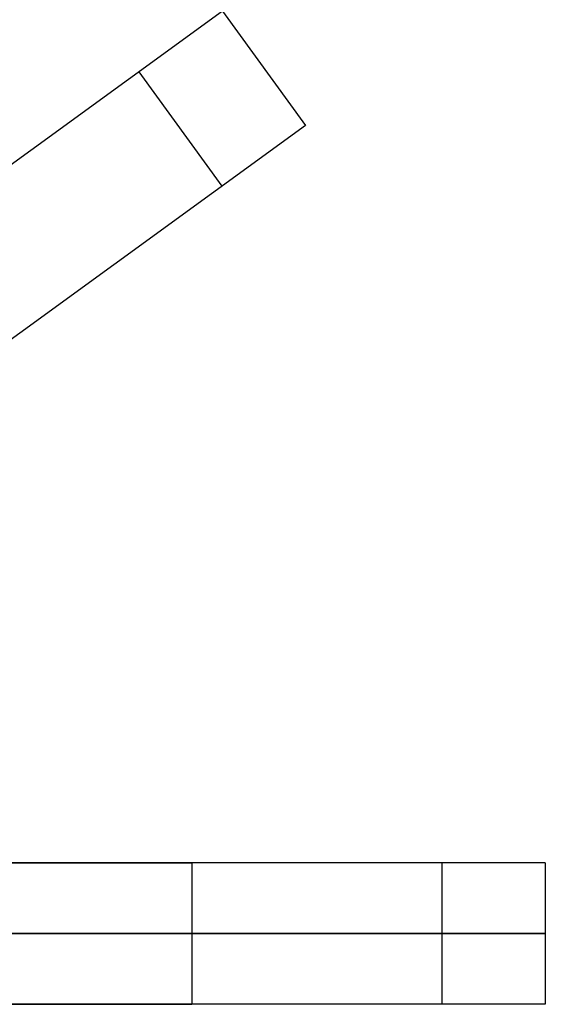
# Model space of a CAD drawing. Header units: centimetres. Extents: x 100.6 to 125.6, y -12.1 to 12.1.
# Tile 9 of 10: x 121.2 to 125.6, y -0.6 to 7.8. Entities that reach past the tile are written whole.
import ezdxf

# ---------------------------------------------------------------- set-up
doc = ezdxf.new("R2010")
doc.units = ezdxf.units.CM
doc.layers.add('Capa 04', color=7, linetype='Continuous')

msp = doc.modelspace()

# ---------------------------------------------------------------- linework, layer by layer
at = {"layer": 'Capa 04'}
for points in [[(122.8808, 7.8327), (118.0267, 4.306)], [(122.8808, 7.8327), (123.5862, 6.8619)], [(122.8808, 7.8327), (123.5862, 6.8619)], [(122.8808, 7.8327), (123.5862, 6.8619)], [(122.17, 7.3163), (122.8753, 6.3454)], [(122.17, 7.3163), (122.8753, 6.3454)], [(123.5862, 6.8619), (118.7321, 3.3352)], [(119.1208, 0.6), (122.6208, 0.6)], [(122.6208, 0.6), (119.1208, 0.6)], [(125.6208, 0.6), (119.6208, 0.6)], [(122.6208, 0.6), (122.6208, -0.6)], [(122.6208, 0.6), (122.6208, -0.6)], [(124.7421, 0.6), (124.7421, -0.6)], [(124.7421, 0.6), (124.7421, -0.6)], [(125.6208, 0.6), (125.6208, -0.6)], [(125.6208, 0.6), (125.6208, -0.6)], [(125.6208, 0.6), (125.6208, -0.6)], [(119.1208, 0), (122.6208, 0)], [(122.6208, 0), (119.1208, 0)], [(119.1208, -0.6), (122.6208, -0.6)], [(122.6208, -0.6), (119.1208, -0.6)], [(125.6208, -0.6), (119.6208, -0.6)]]:
    msp.add_lwpolyline(points, dxfattribs=at)
at = {"layer": 'Capa 04', "extrusion": (-0.587785, 0.809017, 4.20208e-15)}
msp.add_lwpolyline([(-101.0166, -220.0989), (-101.0832, -220.0982), (-101.1504, -220.096), (-101.2181, -220.0922), (-101.2862, -220.0868), (-101.3548, -220.0798), (-101.4237, -220.0712), (-101.493, -220.0609), (-101.5625, -220.0489), (-101.6323, -220.0351), (-101.7022, -220.0196), (-101.7721, -220.0023), (-101.8421, -219.9831), (-101.9121, -219.9622), (-101.9819, -219.9394), (-102.0515, -219.9148), (-102.1209, -219.8883), (-102.19, -219.86), (-102.2587, -219.8298), (-102.3269, -219.7977), (-102.3945, -219.7638), (-102.4616, -219.728), (-102.5279, -219.6905), (-102.5935, -219.6511), (-102.6583, -219.6099), (-102.7221, -219.567), (-102.785, -219.5224), (-102.8468, -219.476), (-102.9075, -219.428), (-102.9671, -219.3784), (-103.0254, -219.3272), (-103.0823, -219.2745), (-103.138, -219.2203), (-103.1922, -219.1646), (-103.2449, -219.1077), (-103.2961, -219.0494), (-103.3457, -218.9898), (-103.3937, -218.9291), (-103.4401, -218.8673), (-103.4847, -218.8044), (-103.5276, -218.7406), (-103.5688, -218.6758), (-103.6082, -218.6102), (-103.6458, -218.5439), (-103.6815, -218.4768), (-103.7154, -218.4092), (-103.7475, -218.341), (-103.7777, -218.2723), (-103.806, -218.2032), (-103.8325, -218.1338), (-103.8571, -218.0642), (-103.8799, -217.9944), (-103.9008, -217.9244), (-103.92, -217.8544), (-103.9373, -217.7845), (-103.9528, -217.7146), (-103.9666, -217.6448), (-103.9786, -217.5753), (-103.9889, -217.506), (-103.9975, -217.4371), (-104.0045, -217.3685), (-104.0099, -217.3004), (-104.0137, -217.2327), (-104.0159, -217.1655), (-104.0166, -217.0989)], dxfattribs=at)
at = {"layer": 'Capa 04', "extrusion": (-0.587785, 0.809017, 3.10138e-15)}
msp.add_lwpolyline([(-104.0166, -183.0989), (-104.0159, -183.0324), (-104.0137, -182.9652), (-104.0099, -182.8975), (-104.0045, -182.8294), (-103.9975, -182.7608), (-103.9889, -182.6919), (-103.9786, -182.6226), (-103.9666, -182.5531), (-103.9528, -182.4833), (-103.9373, -182.4134), (-103.92, -182.3435), (-103.9008, -182.2735), (-103.8799, -182.2035), (-103.8571, -182.1337), (-103.8325, -182.0641), (-103.806, -181.9947), (-103.7777, -181.9256), (-103.7475, -181.8569), (-103.7154, -181.7887), (-103.6815, -181.7211), (-103.6458, -181.654), (-103.6082, -181.5877), (-103.5688, -181.5221), (-103.5276, -181.4573), (-103.4847, -181.3935), (-103.4401, -181.3306), (-103.3937, -181.2688), (-103.3457, -181.208), (-103.2961, -181.1485), (-103.2449, -181.0902), (-103.1922, -181.0332), (-103.138, -180.9776), (-103.0823, -180.9234), (-103.0254, -180.8707), (-102.9671, -180.8195), (-102.9075, -180.7699), (-102.8468, -180.7219), (-102.785, -180.6755), (-102.7221, -180.6309), (-102.6583, -180.588), (-102.5935, -180.5468), (-102.5279, -180.5074), (-102.4616, -180.4698), (-102.3945, -180.4341), (-102.3269, -180.4002), (-102.2587, -180.3681), (-102.19, -180.3379), (-102.1209, -180.3096), (-102.0515, -180.2831), (-101.9819, -180.2585), (-101.9121, -180.2357), (-101.8421, -180.2147), (-101.7721, -180.1956), (-101.7022, -180.1783), (-101.6323, -180.1628), (-101.5625, -180.149), (-101.493, -180.137), (-101.4237, -180.1267), (-101.3548, -180.1181), (-101.2862, -180.1111), (-101.2181, -180.1057), (-101.1504, -180.1019), (-101.0832, -180.0997), (-101.0166, -180.0989)], dxfattribs=at)
at = {"layer": 'Capa 04', "extrusion": (-0.587785, 0.809017, 4.6453e-15)}
msp.add_lwpolyline([(-101.0166, -220.0989), (-101.0832, -220.0982), (-101.1504, -220.096), (-101.2181, -220.0922), (-101.2862, -220.0868), (-101.3548, -220.0798), (-101.4237, -220.0712), (-101.493, -220.0609), (-101.5625, -220.0489), (-101.6323, -220.0351), (-101.7022, -220.0196), (-101.7721, -220.0023), (-101.8421, -219.9831), (-101.9121, -219.9622), (-101.9819, -219.9394), (-102.0515, -219.9148), (-102.1209, -219.8883), (-102.19, -219.86), (-102.2587, -219.8298), (-102.3269, -219.7977), (-102.3945, -219.7638), (-102.4616, -219.728), (-102.5279, -219.6905), (-102.5935, -219.6511), (-102.6583, -219.6099), (-102.7221, -219.567), (-102.785, -219.5224), (-102.8468, -219.476), (-102.9075, -219.428), (-102.9671, -219.3784), (-103.0254, -219.3272), (-103.0823, -219.2745), (-103.138, -219.2203), (-103.1922, -219.1646), (-103.2449, -219.1077), (-103.2961, -219.0494), (-103.3457, -218.9898), (-103.3937, -218.9291), (-103.4401, -218.8673), (-103.4847, -218.8044), (-103.5276, -218.7406), (-103.5688, -218.6758), (-103.6082, -218.6102), (-103.6458, -218.5439), (-103.6815, -218.4768), (-103.7154, -218.4092), (-103.7475, -218.341), (-103.7777, -218.2723), (-103.806, -218.2032), (-103.8325, -218.1338), (-103.8571, -218.0642), (-103.8799, -217.9944), (-103.9008, -217.9244), (-103.92, -217.8544), (-103.9373, -217.7845), (-103.9528, -217.7146), (-103.9666, -217.6448), (-103.9786, -217.5753), (-103.9889, -217.506), (-103.9975, -217.4371), (-104.0045, -217.3685), (-104.0099, -217.3004), (-104.0137, -217.2327), (-104.0159, -217.1655), (-104.0166, -217.0989)], dxfattribs=at)
at = {"layer": 'Capa 04', "extrusion": (-0.587785, 0.809017, 2.06616e-15)}
msp.add_lwpolyline([(-104.0166, -183.0989), (-104.0159, -183.0324), (-104.0137, -182.9652), (-104.0099, -182.8975), (-104.0045, -182.8294), (-103.9975, -182.7608), (-103.9889, -182.6919), (-103.9786, -182.6226), (-103.9666, -182.5531), (-103.9528, -182.4833), (-103.9373, -182.4134), (-103.92, -182.3435), (-103.9008, -182.2735), (-103.8799, -182.2035), (-103.8571, -182.1337), (-103.8325, -182.0641), (-103.806, -181.9947), (-103.7777, -181.9256), (-103.7475, -181.8569), (-103.7154, -181.7887), (-103.6815, -181.7211), (-103.6458, -181.654), (-103.6082, -181.5877), (-103.5688, -181.5221), (-103.5276, -181.4573), (-103.4847, -181.3935), (-103.4401, -181.3306), (-103.3937, -181.2688), (-103.3457, -181.208), (-103.2961, -181.1485), (-103.2449, -181.0902), (-103.1922, -181.0332), (-103.138, -180.9776), (-103.0823, -180.9234), (-103.0254, -180.8707), (-102.9671, -180.8195), (-102.9075, -180.7699), (-102.8468, -180.7219), (-102.785, -180.6755), (-102.7221, -180.6309), (-102.6583, -180.588), (-102.5935, -180.5468), (-102.5279, -180.5074), (-102.4616, -180.4698), (-102.3945, -180.4341), (-102.3269, -180.4002), (-102.2587, -180.3681), (-102.19, -180.3379), (-102.1209, -180.3096), (-102.0515, -180.2831), (-101.9819, -180.2585), (-101.9121, -180.2357), (-101.8421, -180.2147), (-101.7721, -180.1956), (-101.7022, -180.1783), (-101.6323, -180.1628), (-101.5625, -180.149), (-101.493, -180.137), (-101.4237, -180.1267), (-101.3548, -180.1181), (-101.2862, -180.1111), (-101.2181, -180.1057), (-101.1504, -180.1019), (-101.0832, -180.0997), (-101.0166, -180.0989)], dxfattribs=at)
at = {"layer": 'Capa 04', "extrusion": (1, 0, 0)}
for points in [[(7.3473, -217.0989), (7.3473, -183.0989)], [(6.8619, -217.0989), (6.8619, -183.0989)], [(0.6, -217.0989), (0.6, -183.0989)], [(0, -217.0989), (0, -183.0989)], [(-0.6, -217.0989), (-0.6, -183.0989)]]:
    msp.add_lwpolyline(points, dxfattribs=at)
at = {"layer": 'Capa 04', "extrusion": (-0.587785, 0.809017, 1.12772e-14)}
msp.add_lwpolyline([(-101.0166, -220.0989), (-101.0832, -220.0982), (-101.1504, -220.096), (-101.2181, -220.0922), (-101.2862, -220.0868), (-101.3548, -220.0798), (-101.4237, -220.0712), (-101.493, -220.0609), (-101.5625, -220.0489), (-101.6323, -220.0351), (-101.7022, -220.0196), (-101.7721, -220.0023), (-101.8421, -219.9831), (-101.9121, -219.9622), (-101.9819, -219.9394), (-102.0515, -219.9148), (-102.1209, -219.8883), (-102.19, -219.86), (-102.2587, -219.8298), (-102.3269, -219.7977), (-102.3945, -219.7638), (-102.4616, -219.728), (-102.5279, -219.6905), (-102.5935, -219.6511), (-102.6583, -219.6099), (-102.7221, -219.567), (-102.785, -219.5224), (-102.8468, -219.476), (-102.9075, -219.428), (-102.9671, -219.3784), (-103.0254, -219.3272), (-103.0823, -219.2745), (-103.138, -219.2203), (-103.1922, -219.1646), (-103.2449, -219.1077), (-103.2961, -219.0494), (-103.3457, -218.9898), (-103.3937, -218.9291), (-103.4401, -218.8673), (-103.4847, -218.8044), (-103.5276, -218.7406), (-103.5688, -218.6758), (-103.6082, -218.6102), (-103.6458, -218.5439), (-103.6815, -218.4768), (-103.7154, -218.4092), (-103.7475, -218.341), (-103.7777, -218.2723), (-103.806, -218.2032), (-103.8325, -218.1338), (-103.8571, -218.0642), (-103.8799, -217.9944), (-103.9008, -217.9244), (-103.92, -217.8544), (-103.9373, -217.7845), (-103.9528, -217.7146), (-103.9666, -217.6448), (-103.9786, -217.5753), (-103.9889, -217.506), (-103.9975, -217.4371), (-104.0045, -217.3685), (-104.0099, -217.3004), (-104.0137, -217.2327), (-104.0159, -217.1655), (-104.0166, -217.0989)], dxfattribs=at)
at = {"layer": 'Capa 04', "extrusion": (-0.587785, 0.809017, 7.68844e-15)}
msp.add_lwpolyline([(-104.0166, -183.0989), (-104.0159, -183.0324), (-104.0137, -182.9652), (-104.0099, -182.8975), (-104.0045, -182.8294), (-103.9975, -182.7608), (-103.9889, -182.6919), (-103.9786, -182.6226), (-103.9666, -182.5531), (-103.9528, -182.4833), (-103.9373, -182.4134), (-103.92, -182.3435), (-103.9008, -182.2735), (-103.8799, -182.2035), (-103.8571, -182.1337), (-103.8325, -182.0641), (-103.806, -181.9947), (-103.7777, -181.9256), (-103.7475, -181.8569), (-103.7154, -181.7887), (-103.6815, -181.7211), (-103.6458, -181.654), (-103.6082, -181.5877), (-103.5688, -181.5221), (-103.5276, -181.4573), (-103.4847, -181.3935), (-103.4401, -181.3306), (-103.3937, -181.2688), (-103.3457, -181.208), (-103.2961, -181.1485), (-103.2449, -181.0902), (-103.1922, -181.0332), (-103.138, -180.9776), (-103.0823, -180.9234), (-103.0254, -180.8707), (-102.9671, -180.8195), (-102.9075, -180.7699), (-102.8468, -180.7219), (-102.785, -180.6755), (-102.7221, -180.6309), (-102.6583, -180.588), (-102.5935, -180.5468), (-102.5279, -180.5074), (-102.4616, -180.4698), (-102.3945, -180.4341), (-102.3269, -180.4002), (-102.2587, -180.3681), (-102.19, -180.3379), (-102.1209, -180.3096), (-102.0515, -180.2831), (-101.9819, -180.2585), (-101.9121, -180.2357), (-101.8421, -180.2147), (-101.7721, -180.1956), (-101.7022, -180.1783), (-101.6323, -180.1628), (-101.5625, -180.149), (-101.493, -180.137), (-101.4237, -180.1267), (-101.3548, -180.1181), (-101.2862, -180.1111), (-101.2181, -180.1057), (-101.1504, -180.1019), (-101.0832, -180.0997), (-101.0166, -180.0989)], dxfattribs=at)
at = {"layer": 'Capa 04', "extrusion": (0, 1, 0)}
for points in [[(-122.6208, -220.0989), (-122.6874, -220.0982), (-122.7545, -220.096), (-122.8222, -220.0922), (-122.8904, -220.0868), (-122.9589, -220.0798), (-123.0279, -220.0712), (-123.0972, -220.0609), (-123.1667, -220.0489), (-123.2364, -220.0351), (-123.3063, -220.0196), (-123.3763, -220.0023), (-123.4463, -219.9831), (-123.5162, -219.9622), (-123.586, -219.9394), (-123.6557, -219.9148), (-123.7251, -219.8883), (-123.7941, -219.86), (-123.8628, -219.8298), (-123.931, -219.7977), (-123.9987, -219.7638), (-124.0657, -219.728), (-124.1321, -219.6905), (-124.1977, -219.6511), (-124.2624, -219.6099), (-124.3263, -219.567), (-124.3892, -219.5224), (-124.451, -219.476), (-124.5117, -219.428), (-124.5712, -219.3784), (-124.6295, -219.3272), (-124.6865, -219.2745), (-124.7421, -219.2203), (-124.7963, -219.1646), (-124.849, -219.1077), (-124.9002, -219.0494), (-124.9499, -218.9898), (-124.9979, -218.9291), (-125.0442, -218.8673), (-125.0889, -218.8044), (-125.1318, -218.7406), (-125.1729, -218.6758), (-125.2123, -218.6102), (-125.2499, -218.5439), (-125.2856, -218.4768), (-125.3196, -218.4092), (-125.3516, -218.341), (-125.3818, -218.2723), (-125.4102, -218.2032), (-125.4366, -218.1338), (-125.4613, -218.0642), (-125.4841, -217.9944), (-125.505, -217.9244), (-125.5241, -217.8544), (-125.5414, -217.7845), (-125.557, -217.7146), (-125.5707, -217.6448), (-125.5827, -217.5753), (-125.593, -217.506), (-125.6017, -217.4371), (-125.6087, -217.3685), (-125.614, -217.3004), (-125.6178, -217.2327), (-125.6201, -217.1655), (-125.6208, -217.0989)], [(-125.6208, -183.0989), (-125.6201, -183.0324), (-125.6178, -182.9652), (-125.614, -182.8975), (-125.6087, -182.8294), (-125.6017, -182.7608), (-125.593, -182.6919), (-125.5827, -182.6226), (-125.5707, -182.5531), (-125.557, -182.4833), (-125.5414, -182.4134), (-125.5241, -182.3435), (-125.505, -182.2735), (-125.4841, -182.2035), (-125.4613, -182.1337), (-125.4366, -182.0641), (-125.4102, -181.9947), (-125.3818, -181.9256), (-125.3516, -181.8569), (-125.3196, -181.7887), (-125.2856, -181.7211), (-125.2499, -181.654), (-125.2123, -181.5877), (-125.1729, -181.5221), (-125.1318, -181.4573), (-125.0889, -181.3935), (-125.0442, -181.3306), (-124.9979, -181.2688), (-124.9499, -181.208), (-124.9002, -181.1485), (-124.849, -181.0902), (-124.7963, -181.0332), (-124.7421, -180.9776), (-124.6865, -180.9234), (-124.6295, -180.8707), (-124.5712, -180.8195), (-124.5117, -180.7699), (-124.451, -180.7219), (-124.3892, -180.6755), (-124.3263, -180.6309), (-124.2624, -180.588), (-124.1977, -180.5468), (-124.1321, -180.5074), (-124.0657, -180.4698), (-123.9987, -180.4341), (-123.931, -180.4002), (-123.8628, -180.3681), (-123.7941, -180.3379), (-123.7251, -180.3096), (-123.6557, -180.2831), (-123.586, -180.2585), (-123.5162, -180.2357), (-123.4463, -180.2147), (-123.3763, -180.1956), (-123.3063, -180.1783), (-123.2364, -180.1628), (-123.1667, -180.149), (-123.0972, -180.137), (-123.0279, -180.1267), (-122.9589, -180.1181), (-122.8904, -180.1111), (-122.8222, -180.1057), (-122.7545, -180.1019), (-122.6874, -180.0997), (-122.6208, -180.0989)], [(-122.6208, -220.0989), (-122.6874, -220.0982), (-122.7545, -220.096), (-122.8222, -220.0922), (-122.8904, -220.0868), (-122.9589, -220.0798), (-123.0279, -220.0712), (-123.0972, -220.0609), (-123.1667, -220.0489), (-123.2364, -220.0351), (-123.3063, -220.0196), (-123.3763, -220.0023), (-123.4463, -219.9831), (-123.5162, -219.9622), (-123.586, -219.9394), (-123.6557, -219.9148), (-123.7251, -219.8883), (-123.7941, -219.86), (-123.8628, -219.8298), (-123.931, -219.7977), (-123.9987, -219.7638), (-124.0657, -219.728), (-124.1321, -219.6905), (-124.1977, -219.6511), (-124.2624, -219.6099), (-124.3263, -219.567), (-124.3892, -219.5224), (-124.451, -219.476), (-124.5117, -219.428), (-124.5712, -219.3784), (-124.6295, -219.3272), (-124.6865, -219.2745), (-124.7421, -219.2203), (-124.7963, -219.1646), (-124.849, -219.1077), (-124.9002, -219.0494), (-124.9499, -218.9898), (-124.9979, -218.9291), (-125.0442, -218.8673), (-125.0889, -218.8044), (-125.1318, -218.7406), (-125.1729, -218.6758), (-125.2123, -218.6102), (-125.2499, -218.5439), (-125.2856, -218.4768), (-125.3196, -218.4092), (-125.3516, -218.341), (-125.3818, -218.2723), (-125.4102, -218.2032), (-125.4366, -218.1338), (-125.4613, -218.0642), (-125.4841, -217.9944), (-125.505, -217.9244), (-125.5241, -217.8544), (-125.5414, -217.7845), (-125.557, -217.7146), (-125.5707, -217.6448), (-125.5827, -217.5753), (-125.593, -217.506), (-125.6017, -217.4371), (-125.6087, -217.3685), (-125.614, -217.3004), (-125.6178, -217.2327), (-125.6201, -217.1655), (-125.6208, -217.0989)], [(-125.6208, -183.0989), (-125.6201, -183.0324), (-125.6178, -182.9652), (-125.614, -182.8975), (-125.6087, -182.8294), (-125.6017, -182.7608), (-125.593, -182.6919), (-125.5827, -182.6226), (-125.5707, -182.5531), (-125.557, -182.4833), (-125.5414, -182.4134), (-125.5241, -182.3435), (-125.505, -182.2735), (-125.4841, -182.2035), (-125.4613, -182.1337), (-125.4366, -182.0641), (-125.4102, -181.9947), (-125.3818, -181.9256), (-125.3516, -181.8569), (-125.3196, -181.7887), (-125.2856, -181.7211), (-125.2499, -181.654), (-125.2123, -181.5877), (-125.1729, -181.5221), (-125.1318, -181.4573), (-125.0889, -181.3935), (-125.0442, -181.3306), (-124.9979, -181.2688), (-124.9499, -181.208), (-124.9002, -181.1485), (-124.849, -181.0902), (-124.7963, -181.0332), (-124.7421, -180.9776), (-124.6865, -180.9234), (-124.6295, -180.8707), (-124.5712, -180.8195), (-124.5117, -180.7699), (-124.451, -180.7219), (-124.3892, -180.6755), (-124.3263, -180.6309), (-124.2624, -180.588), (-124.1977, -180.5468), (-124.1321, -180.5074), (-124.0657, -180.4698), (-123.9987, -180.4341), (-123.931, -180.4002), (-123.8628, -180.3681), (-123.7941, -180.3379), (-123.7251, -180.3096), (-123.6557, -180.2831), (-123.586, -180.2585), (-123.5162, -180.2357), (-123.4463, -180.2147), (-123.3763, -180.1956), (-123.3063, -180.1783), (-123.2364, -180.1628), (-123.1667, -180.149), (-123.0972, -180.137), (-123.0279, -180.1267), (-122.9589, -180.1181), (-122.8904, -180.1111), (-122.8222, -180.1057), (-122.7545, -180.1019), (-122.6874, -180.0997), (-122.6208, -180.0989)], [(-122.6208, -220.0989), (-122.6874, -220.0982), (-122.7545, -220.096), (-122.8222, -220.0922), (-122.8904, -220.0868), (-122.9589, -220.0798), (-123.0279, -220.0712), (-123.0972, -220.0609), (-123.1667, -220.0489), (-123.2364, -220.0351), (-123.3063, -220.0196), (-123.3763, -220.0023), (-123.4463, -219.9831), (-123.5162, -219.9622), (-123.586, -219.9394), (-123.6557, -219.9148), (-123.7251, -219.8883), (-123.7941, -219.86), (-123.8628, -219.8298), (-123.931, -219.7977), (-123.9987, -219.7638), (-124.0657, -219.728), (-124.1321, -219.6905), (-124.1977, -219.6511), (-124.2624, -219.6099), (-124.3263, -219.567), (-124.3892, -219.5224), (-124.451, -219.476), (-124.5117, -219.428), (-124.5712, -219.3784), (-124.6295, -219.3272), (-124.6865, -219.2745), (-124.7421, -219.2203), (-124.7963, -219.1646), (-124.849, -219.1077), (-124.9002, -219.0494), (-124.9499, -218.9898), (-124.9979, -218.9291), (-125.0442, -218.8673), (-125.0889, -218.8044), (-125.1318, -218.7406), (-125.1729, -218.6758), (-125.2123, -218.6102), (-125.2499, -218.5439), (-125.2856, -218.4768), (-125.3196, -218.4092), (-125.3516, -218.341), (-125.3818, -218.2723), (-125.4102, -218.2032), (-125.4366, -218.1338), (-125.4613, -218.0642), (-125.4841, -217.9944), (-125.505, -217.9244), (-125.5241, -217.8544), (-125.5414, -217.7845), (-125.557, -217.7146), (-125.5707, -217.6448), (-125.5827, -217.5753), (-125.593, -217.506), (-125.6017, -217.4371), (-125.6087, -217.3685), (-125.614, -217.3004), (-125.6178, -217.2327), (-125.6201, -217.1655), (-125.6208, -217.0989)], [(-125.6208, -183.0989), (-125.6201, -183.0324), (-125.6178, -182.9652), (-125.614, -182.8975), (-125.6087, -182.8294), (-125.6017, -182.7608), (-125.593, -182.6919), (-125.5827, -182.6226), (-125.5707, -182.5531), (-125.557, -182.4833), (-125.5414, -182.4134), (-125.5241, -182.3435), (-125.505, -182.2735), (-125.4841, -182.2035), (-125.4613, -182.1337), (-125.4366, -182.0641), (-125.4102, -181.9947), (-125.3818, -181.9256), (-125.3516, -181.8569), (-125.3196, -181.7887), (-125.2856, -181.7211), (-125.2499, -181.654), (-125.2123, -181.5877), (-125.1729, -181.5221), (-125.1318, -181.4573), (-125.0889, -181.3935), (-125.0442, -181.3306), (-124.9979, -181.2688), (-124.9499, -181.208), (-124.9002, -181.1485), (-124.849, -181.0902), (-124.7963, -181.0332), (-124.7421, -180.9776), (-124.6865, -180.9234), (-124.6295, -180.8707), (-124.5712, -180.8195), (-124.5117, -180.7699), (-124.451, -180.7219), (-124.3892, -180.6755), (-124.3263, -180.6309), (-124.2624, -180.588), (-124.1977, -180.5468), (-124.1321, -180.5074), (-124.0657, -180.4698), (-123.9987, -180.4341), (-123.931, -180.4002), (-123.8628, -180.3681), (-123.7941, -180.3379), (-123.7251, -180.3096), (-123.6557, -180.2831), (-123.586, -180.2585), (-123.5162, -180.2357), (-123.4463, -180.2147), (-123.3763, -180.1956), (-123.3063, -180.1783), (-123.2364, -180.1628), (-123.1667, -180.149), (-123.0972, -180.137), (-123.0279, -180.1267), (-122.9589, -180.1181), (-122.8904, -180.1111), (-122.8222, -180.1057), (-122.7545, -180.1019), (-122.6874, -180.0997), (-122.6208, -180.0989)]]:
    msp.add_lwpolyline(points, dxfattribs=at)

doc.saveas('drawing.dxf')
